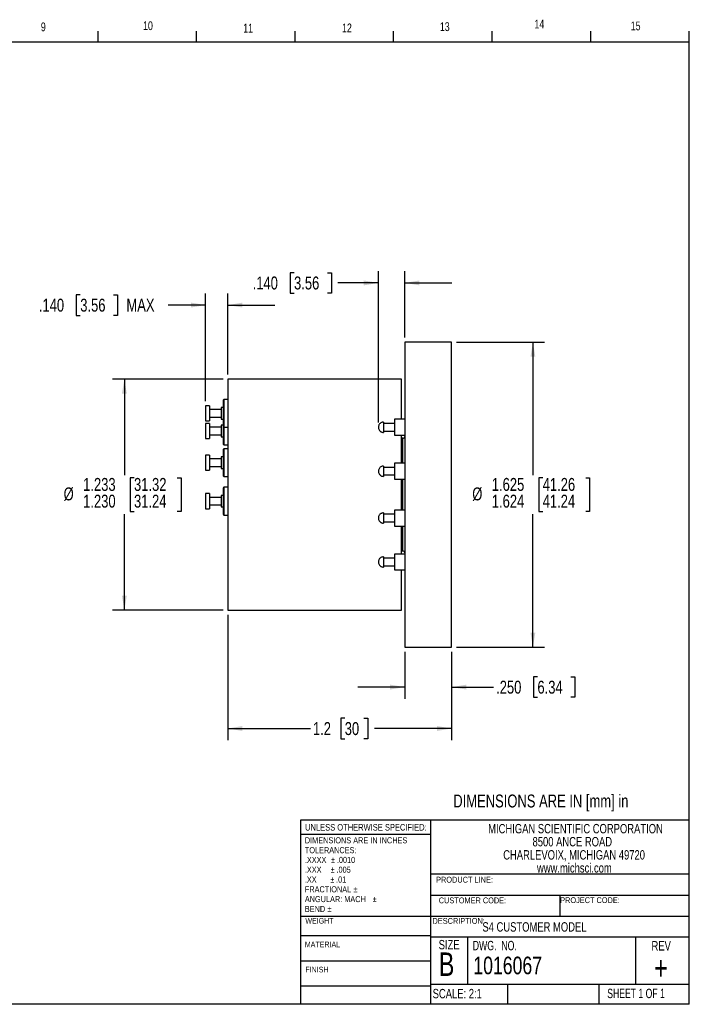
# Model space of a CAD drawing. Header units: inches. Extents: x 0.5 to 16.4, y 0.4 to 10.9.
# Tile 12 of 12: x 9.2 to 16.4, y 0.4 to 10.9. Entities that reach past the tile are written whole.
import ezdxf

# ---------------------------------------------------------------- set-up
doc = ezdxf.new("R2010")
doc.units = ezdxf.units.IN
doc.header["$MEASUREMENT"] = 0
for name, color, linetype in [('BORDER', 1, 'Continuous'), ('DIMENSIONS', 150, 'Continuous'), ('OBJECT', 1, 'Continuous'), ('TEXT', 7, 'Continuous')]:
    doc.layers.add(name, color=color, linetype=linetype)
doc.styles.add('SLDTEXTSTYLE0', font='TXT', dxfattribs={"width": 0.75})
doc.styles.add('SLDTEXTSTYLE1', font='TXT', dxfattribs={"width": 0.694444})
doc.styles.add('SLDTEXTSTYLE2', font='TXT', dxfattribs={"width": 0.6875})
doc.dimstyles.new('SLDDIMSTYLE2', dxfattribs={"dimtxt": 0.137795, "dimasz": 0.156, "dimexe": 0, "dimexo": 0.0625, "dimgap": 0.034449, "dimtad": 0, "dimtih": 1, "dimtoh": 1, "dimdec": 3, "dimlfac": 0.5, "dimrnd": 1e-09, "dimzin": 4, "dimdsep": 46, "dimtxsty": 'SLDTEXTSTYLE0', "dimsah": 1, "dimcen": 0.09, "dimadec": 0, "dimazin": 1, "dimlim": 1, "dimtp": 0.003, "dimtfac": 1, "dimtdec": 3, "dimtofl": 0, "dimtmove": 0, "dimatfit": 3, "dimfxl": 0, "dimfrac": 2, "dimtolj": 1, "dimtzin": 12, "dimarcsym": 0})
doc.dimstyles.new('SLDDIMSTYLE3', dxfattribs={"dimtxt": 0.137795, "dimasz": 0.156, "dimexe": 0, "dimexo": 0.0625, "dimgap": 0.034449, "dimtad": 0, "dimtih": 1, "dimtoh": 1, "dimdec": 3, "dimlfac": 0.5, "dimrnd": 1e-09, "dimzin": 12, "dimdsep": 46, "dimtxsty": 'SLDTEXTSTYLE0', "dimsah": 1, "dimcen": 0.09, "dimadec": 0, "dimazin": 3, "dimlim": 1, "dimtm": 0.001, "dimtfac": 1, "dimtdec": 3, "dimtofl": 0, "dimtmove": 0, "dimatfit": 3, "dimfxl": 0, "dimfrac": 2, "dimtolj": 1, "dimtzin": 12, "dimarcsym": 0})
doc.dimstyles.new('SLDDIMSTYLE4', dxfattribs={"dimtxt": 0.137795, "dimasz": 0.156, "dimexe": 0, "dimexo": 0.0625, "dimgap": 0.034449, "dimtad": 0, "dimtih": 1, "dimtoh": 1, "dimdec": 1, "dimlfac": 0.5, "dimrnd": 1e-09, "dimzin": 12, "dimdsep": 46, "dimtxsty": 'SLDTEXTSTYLE0', "dimsah": 1, "dimcen": 0.09, "dimadec": 0, "dimazin": 3, "dimtfac": 1, "dimtdec": 3, "dimtofl": 0, "dimtmove": 0, "dimatfit": 3, "dimfxl": 0, "dimfrac": 2, "dimtolj": 1, "dimtzin": 12, "dimarcsym": 0})
doc.dimstyles.new('SLDDIMSTYLE5', dxfattribs={"dimtxt": 0.137795, "dimasz": 0.156, "dimexe": 0, "dimexo": 0.0625, "dimgap": 0.034449, "dimtad": 0, "dimtih": 1, "dimtoh": 1, "dimdec": 3, "dimlfac": 0.5, "dimrnd": 1e-09, "dimzin": 4, "dimdsep": 46, "dimtxsty": 'SLDTEXTSTYLE0', "dimsah": 1, "dimcen": 0.09, "dimadec": 0, "dimazin": 1, "dimtfac": 1, "dimtdec": 3, "dimtmove": 0, "dimatfit": 0, "dimfxl": 0, "dimfrac": 2, "dimtolj": 1, "dimtzin": 12, "dimarcsym": 0})

# ---------------------------------------------------------------- blocks, each defined once
blk = doc.blocks.new('SW_NOTE_0')
at = {"layer": 'DIMENSIONS', "color": 0, "attachment_point": 1, "style": 'SLDTEXTSTYLE0'}
for s, insert, char_height in [('Details and specifications provided in this document are purely for informational purposes and are subject to alterations. No liability', (0, 0.175), 0.135417), ('is accepted for errors or omissions. ©2020 Michigan Scientific Corporation', (0, -0.045), 0.13542)]:
    blk.add_mtext(s, dxfattribs=dict(at, insert=insert, char_height=char_height))
blk = doc.blocks.new('SW_NOTE_0_1')
at = {"layer": 'TEXT', "color": 0, "char_height": 0.065, "attachment_point": 1, "style": 'SLDTEXTSTYLE0'}
for s, insert in [('DIMENSIONS ARE IN INCHES', (0, 0.084)), ('TOLERANCES:', (0, -0.021)), ('.XXXX', (0, -0.125)), ('%%p', (0.279, -0.125)), ('.0010', (0.341, -0.125)), ('.XXX', (0, -0.229)), ('%%p', (0.275, -0.229)), ('.005', (0.337, -0.229)), ('.XX', (0, -0.334)), ('%%p', (0.271, -0.334)), ('.01', (0.333, -0.334)), ('FRACTIONAL', (0, -0.438)), ('%%p', (0.518, -0.438)), ('ANGULAR: MACH', (0, -0.542)), ('%%p', (0.723, -0.542)), ('BEND', (0, -0.647)), ('%%p', (0.242, -0.647))]:
    blk.add_mtext(s, dxfattribs=dict(at, insert=insert))
blk = doc.blocks.new('SW_NOTE_0_2')
at = {"layer": 'TEXT', "color": 0, "char_height": 0.1, "attachment_point": 2, "style": 'SLDTEXTSTYLE0'}
for s, insert in [('MICHIGAN SCIENTIFIC CORPORATION', (1.219, 0.129)), ('8500 ANCE ROAD', (1.185, -0.01)), ('CHARLEVOIX, MICHIGAN 49720', (1.204, -0.15)), ('www.michsci.com', (1.207, -0.289))]:
    blk.add_mtext(s, dxfattribs=dict(at, insert=insert))
blk = doc.blocks.new('_D_1')
at = {"layer": 'DIMENSIONS'}
for p, q in [((11.409, 7.049), (10.232, 7.049)), ((10.357, 7.049), (10.357, 6.026)), ((10.46, 5.998), (10.418, 5.998)), ((10.418, 5.998), (10.418, 5.641)), ((10.919, 5.998), (10.961, 5.998)), ((10.961, 5.998), (10.961, 5.641)), ((10.357, 4.589), (10.357, 5.613)), ((10.418, 5.641), (10.46, 5.641)), ((10.961, 5.641), (10.919, 5.641)), ((11.409, 4.589), (10.232, 4.589))]:
    blk.add_line(p, q, dxfattribs=at)
for points in [[(10.357, 7.049), (10.331, 6.893), (10.383, 6.893)], [(10.357, 4.589), (10.383, 4.745), (10.331, 4.745)]]:
    blk.add_solid(points, dxfattribs=at)
at = {"layer": 'DIMENSIONS', "char_height": 0.1378, "attachment_point": 1, "style": 'SLDTEXTSTYLE0'}
for s, insert in [('1.233', (9.918, 5.997)), ('31.32', (10.46, 5.997)), ('%%c', (9.71, 5.896)), ('1.230', (9.918, 5.819)), ('31.24', (10.46, 5.819))]:
    blk.add_mtext(s, dxfattribs=dict(at, insert=insert))
blk = doc.blocks.new('_D_2')
at = {"layer": 'DIMENSIONS'}
for p, q in [((13.894, 7.444), (14.835, 7.444)), ((14.71, 7.444), (14.71, 6.026)), ((14.814, 5.998), (14.772, 5.998)), ((14.772, 5.998), (14.772, 5.641)), ((15.272, 5.998), (15.314, 5.998)), ((15.314, 5.998), (15.314, 5.641)), ((14.71, 4.195), (14.71, 5.613)), ((14.772, 5.641), (14.814, 5.641)), ((15.314, 5.641), (15.272, 5.641)), ((13.894, 4.195), (14.835, 4.195))]:
    blk.add_line(p, q, dxfattribs=at)
for points in [[(14.71, 7.444), (14.684, 7.288), (14.736, 7.288)], [(14.71, 4.195), (14.736, 4.351), (14.684, 4.351)]]:
    blk.add_solid(points, dxfattribs=at)
at = {"layer": 'DIMENSIONS', "char_height": 0.1378, "attachment_point": 1, "style": 'SLDTEXTSTYLE0'}
for s, insert in [('1.625', (14.272, 5.997)), ('41.26', (14.814, 5.997)), ('%%c', (14.064, 5.896)), ('1.624', (14.272, 5.819)), ('41.24', (14.814, 5.819))]:
    blk.add_mtext(s, dxfattribs=dict(at, insert=insert))
blk = doc.blocks.new('_D_3')
at = {"layer": 'DIMENSIONS'}
for p, q in [((11.459, 4.539), (11.459, 3.204)), ((13.844, 4.145), (13.844, 3.204)), ((12.705, 3.438), (12.663, 3.438)), ((12.663, 3.438), (12.663, 3.219)), ((12.909, 3.438), (12.951, 3.438)), ((12.951, 3.438), (12.951, 3.219)), ((11.459, 3.329), (12.339, 3.329)), ((13.844, 3.329), (13.021, 3.329)), ((12.663, 3.219), (12.705, 3.219)), ((12.951, 3.219), (12.909, 3.219))]:
    blk.add_line(p, q, dxfattribs=at)
for points in [[(11.459, 3.329), (11.615, 3.303), (11.615, 3.355)], [(13.844, 3.329), (13.688, 3.355), (13.688, 3.303)]]:
    blk.add_solid(points, dxfattribs=at)
at = {"layer": 'DIMENSIONS', "char_height": 0.1378, "attachment_point": 1, "style": 'SLDTEXTSTYLE0'}
for s, insert in [('1.2', (12.366, 3.397)), ('30', (12.705, 3.397))]:
    blk.add_mtext(s, dxfattribs=dict(at, insert=insert))
blk = doc.blocks.new('_D_4')
at = {"layer": 'DIMENSIONS'}
for p, q in [((9.887, 7.947), (9.845, 7.947)), ((9.845, 7.947), (9.845, 7.728)), ((10.243, 7.947), (10.285, 7.947)), ((10.285, 7.947), (10.285, 7.728)), ((11.223, 6.815), (11.223, 7.963)), ((11.459, 7.099), (11.459, 7.963)), ((11.223, 7.838), (10.822, 7.838)), ((11.459, 7.838), (11.959, 7.838)), ((9.845, 7.728), (9.887, 7.728)), ((10.285, 7.728), (10.243, 7.728))]:
    blk.add_line(p, q, dxfattribs=at)
for points in [[(11.223, 7.838), (11.067, 7.864), (11.067, 7.812)], [(11.459, 7.838), (11.615, 7.812), (11.615, 7.864)]]:
    blk.add_solid(points, dxfattribs=at)
at = {"layer": 'DIMENSIONS', "char_height": 0.1378, "attachment_point": 1, "style": 'SLDTEXTSTYLE0'}
for s, insert in [('.140', (9.446, 7.906)), ('3.56', (9.887, 7.906)), ('MAX', (10.379, 7.906))]:
    blk.add_mtext(s, dxfattribs=dict(at, insert=insert))
blk = doc.blocks.new('_D_5')
at = {"layer": 'DIMENSIONS'}
for p, q in [((12.165, 8.183), (12.123, 8.183)), ((12.123, 8.183), (12.123, 7.964)), ((12.521, 8.183), (12.563, 8.183)), ((12.563, 8.183), (12.563, 7.964)), ((13.064, 6.587), (13.064, 8.199)), ((13.345, 7.494), (13.345, 8.199)), ((13.064, 8.074), (12.633, 8.074)), ((13.345, 8.074), (13.845, 8.074)), ((12.123, 7.964), (12.165, 7.964)), ((12.563, 7.964), (12.521, 7.964))]:
    blk.add_line(p, q, dxfattribs=at)
for points in [[(13.064, 8.074), (12.908, 8.1), (12.908, 8.048)], [(13.345, 8.074), (13.501, 8.048), (13.501, 8.1)]]:
    blk.add_solid(points, dxfattribs=at)
at = {"layer": 'DIMENSIONS', "char_height": 0.1378, "attachment_point": 1, "style": 'SLDTEXTSTYLE0'}
for s, insert in [('.140', (11.724, 8.142)), ('3.56', (12.165, 8.142))]:
    blk.add_mtext(s, dxfattribs=dict(at, insert=insert))
blk = doc.blocks.new('_D_6')
at = {"layer": 'DIMENSIONS'}
for p, q in [((13.345, 4.145), (13.345, 3.645)), ((13.844, 4.145), (13.844, 3.645)), ((14.758, 3.879), (14.716, 3.879)), ((14.716, 3.879), (14.716, 3.661)), ((15.114, 3.879), (15.156, 3.879)), ((15.156, 3.879), (15.156, 3.661)), ((13.345, 3.77), (12.845, 3.77)), ((13.844, 3.77), (14.29, 3.77)), ((14.716, 3.661), (14.758, 3.661)), ((15.156, 3.661), (15.114, 3.661))]:
    blk.add_line(p, q, dxfattribs=at)
for points in [[(13.345, 3.77), (13.189, 3.796), (13.189, 3.744)], [(13.844, 3.77), (14, 3.744), (14, 3.796)]]:
    blk.add_solid(points, dxfattribs=at)
at = {"layer": 'DIMENSIONS', "char_height": 0.1378, "attachment_point": 1, "style": 'SLDTEXTSTYLE0'}
for s, insert in [('.250', (14.318, 3.838)), ('6.34', (14.758, 3.838))]:
    blk.add_mtext(s, dxfattribs=dict(at, insert=insert))

msp = doc.modelspace()

# ---------------------------------------------------------------- linework, layer by layer
at = {"layer": 'BORDER'}
for p, q in [((10.0763, 10.6421), (10.0763, 10.754)), ((11.1263, 10.6421), (11.1263, 10.754)), ((12.1763, 10.6421), (12.1763, 10.754)), ((13.2263, 10.6421), (13.2263, 10.754)), ((14.2763, 10.6421), (14.2763, 10.754)), ((15.3263, 10.6421), (15.3263, 10.754)), ((16.3763, 10.6421), (16.3763, 10.754)), ((0.6263, 10.6421), (16.3763, 10.6421)), ((16.3763, 0.3921), (16.3763, 10.6421)), ((12.2361, 0.3921), (12.2361, 2.3554)), ((12.2361, 2.3554), (13.6175, 2.3554)), ((13.6175, 2.3554), (13.6175, 0.3921)), ((13.6175, 2.3554), (13.6175, 0.3921)), ((13.6175, 2.201), (12.2361, 2.201)), ((13.6175, 1.78), (16.3763, 1.78)), ((13.6175, 1.5553), (16.3763, 1.5553)), ((14.9969, 1.5553), (14.9969, 1.331)), ((12.2361, 0.3921), (12.2361, 1.4179)), ((12.2361, 1.3313), (13.6175, 1.3313)), ((13.6175, 1.331), (16.3763, 1.331)), ((12.2361, 1.1247), (13.6175, 1.1247)), ((13.6175, 1.1119), (16.3763, 1.1119)), ((14.0131, 1.1119), (14.0131, 0.605)), ((15.8043, 1.1119), (15.8043, 0.605)), ((12.2361, 0.8547), (13.6175, 0.8547)), ((12.2361, 0.5873), (13.6175, 0.5873)), ((13.6175, 0.605), (16.3763, 0.605)), ((14.4407, 0.605), (14.4407, 0.3921)), ((15.4126, 0.605), (15.4126, 0.3921)), ((16.3763, 0.3921), (0.6263, 0.3921))]:
    msp.add_line(p, q, dxfattribs=at)
at = {"layer": 'OBJECT', "linetype": 'Continuous', "lineweight": 25}
for p, q in [((13.8437, 7.4439), (13.3447, 7.4439)), ((13.3447, 7.4439), (13.3447, 4.1949)), ((13.8437, 4.1949), (13.8437, 7.4439)), ((13.3087, 7.0494), (11.4587, 7.0494)), ((11.4587, 7.0494), (11.4587, 5.8194)), ((13.3087, 6.6219), (13.3087, 7.0494)), ((11.4176, 6.8329), (11.4087, 6.8239)), ((11.4087, 6.8239), (11.4087, 6.5458)), ((11.4587, 6.8329), (11.4176, 6.8329)), ((11.4176, 6.8329), (11.4176, 6.5369)), ((11.2627, 6.7649), (11.2227, 6.7649)), ((11.2227, 6.7649), (11.2227, 6.6049)), ((11.2627, 6.7649), (11.2627, 6.6049)), ((11.3867, 6.7249), (11.2627, 6.7249)), ((11.4087, 6.7462), (11.3867, 6.7462)), ((11.3867, 6.7462), (11.3867, 6.6235)), ((11.2627, 6.6449), (11.3867, 6.6449)), ((11.3867, 6.6235), (11.4087, 6.6235)), ((13.3447, 6.6219), (13.2337, 6.6219)), ((13.2337, 6.6219), (13.2337, 6.5369)), ((11.2227, 6.6049), (11.2627, 6.6049)), ((11.2627, 6.5763), (11.2227, 6.5763)), ((11.2227, 6.5763), (11.2227, 6.4963)), ((11.2627, 6.5763), (11.2627, 6.4963)), ((11.3867, 6.5363), (11.2627, 6.5363)), ((11.4087, 6.5576), (11.3867, 6.5576)), ((11.3867, 6.5576), (11.3867, 6.4963)), ((11.4087, 6.5458), (11.4176, 6.5369)), ((11.4087, 6.5458), (11.4087, 6.3572)), ((11.4176, 6.5369), (11.4587, 6.5369)), ((11.4176, 6.5369), (11.4176, 6.4963)), ((13.1187, 6.5919), (13.1187, 6.5061)), ((13.2337, 6.5769), (13.1187, 6.5769)), ((13.1187, 6.5061), (13.1187, 6.4819)), ((13.2337, 6.5369), (13.2337, 6.4519)), ((11.2227, 6.4963), (11.2227, 6.4163)), ((11.2227, 6.4163), (11.2627, 6.4163)), ((11.2627, 6.4963), (11.2627, 6.4163)), ((11.2627, 6.4563), (11.3867, 6.4563)), ((11.3867, 6.4963), (11.3867, 6.4349)), ((11.3867, 6.4349), (11.4087, 6.4349)), ((11.4176, 6.4963), (11.4176, 6.3483)), ((13.1187, 6.4969), (13.2337, 6.4969)), ((13.2337, 6.4519), (13.3447, 6.4519)), ((13.3087, 6.1536), (13.3087, 6.4519)), ((13.3247, 6.4194), (13.3087, 6.4194)), ((13.3247, 6.1536), (13.3247, 6.4194)), ((11.4087, 6.3572), (11.4176, 6.3483)), ((11.4176, 6.3082), (11.4087, 6.2992)), ((11.4087, 6.2992), (11.4087, 6.0211)), ((11.4176, 6.3483), (11.4587, 6.3483)), ((11.4587, 6.3082), (11.4176, 6.3082)), ((11.4176, 6.3082), (11.4176, 6.0122)), ((11.2627, 6.2402), (11.2227, 6.2402)), ((11.2227, 6.2402), (11.2227, 6.0802)), ((11.2627, 6.2402), (11.2627, 6.0802)), ((11.3867, 6.2002), (11.2627, 6.2002)), ((11.4087, 6.2215), (11.3867, 6.2215)), ((11.3867, 6.2215), (11.3867, 6.0988)), ((11.2627, 6.1202), (11.3867, 6.1202)), ((11.3867, 6.0988), (11.4087, 6.0988)), ((13.1187, 6.1236), (13.1187, 6.1171)), ((13.1187, 6.1171), (13.1187, 6.0136)), ((13.2337, 6.1086), (13.1187, 6.1086)), ((13.3447, 6.1536), (13.2337, 6.1536)), ((13.2337, 6.1536), (13.2337, 6.0686)), ((11.2227, 6.0802), (11.2627, 6.0802)), ((11.4087, 6.0211), (11.4176, 6.0122)), ((11.4176, 6.0122), (11.4587, 6.0122)), ((13.1187, 6.0286), (13.2337, 6.0286)), ((13.2337, 6.0686), (13.2337, 5.9836)), ((13.2337, 5.9836), (13.3447, 5.9836)), ((13.3087, 5.8194), (13.3087, 5.9836)), ((13.3247, 5.6552), (13.3247, 5.9836)), ((11.4176, 5.8978), (11.4087, 5.8888)), ((11.4087, 5.8888), (11.4087, 5.6107)), ((11.4587, 5.8978), (11.4176, 5.8978)), ((11.4176, 5.8978), (11.4176, 5.7498)), ((11.2627, 5.8298), (11.2227, 5.8298)), ((11.2227, 5.8298), (11.2227, 5.7498)), ((11.2627, 5.8298), (11.2627, 5.7498)), ((11.3867, 5.7898), (11.2627, 5.7898)), ((11.4087, 5.8111), (11.3867, 5.8111)), ((11.3867, 5.8111), (11.3867, 5.7498)), ((11.4587, 5.8194), (11.4587, 4.5894)), ((13.3087, 5.6552), (13.3087, 5.8194)), ((11.2227, 5.7498), (11.2227, 5.6698)), ((11.2227, 5.6698), (11.2627, 5.6698)), ((11.2627, 5.7498), (11.2627, 5.6698)), ((11.2627, 5.7098), (11.3867, 5.7098)), ((11.3867, 5.7498), (11.3867, 5.6884)), ((11.3867, 5.6884), (11.4087, 5.6884)), ((11.4176, 5.7498), (11.4176, 5.6018)), ((11.4087, 5.6107), (11.4176, 5.6018)), ((11.4176, 5.6018), (11.4587, 5.6018)), ((13.1187, 5.6252), (13.1187, 5.533)), ((13.2337, 5.6102), (13.1187, 5.6102)), ((13.3447, 5.6552), (13.2337, 5.6552)), ((13.2337, 5.6552), (13.2337, 5.5702)), ((13.2337, 5.5702), (13.2337, 5.4852)), ((13.1187, 5.533), (13.1187, 5.5152)), ((13.1187, 5.5302), (13.2337, 5.5302)), ((13.2337, 5.4852), (13.3447, 5.4852)), ((13.3087, 5.1869), (13.3087, 5.4852)), ((13.3247, 5.2194), (13.3247, 5.4852)), ((13.1187, 5.1569), (13.1187, 5.0934)), ((13.2337, 5.1419), (13.1187, 5.1419)), ((13.3447, 5.1869), (13.2337, 5.1869)), ((13.2337, 5.1869), (13.2337, 5.1019)), ((13.3087, 5.2194), (13.3247, 5.2194)), ((13.1187, 5.0934), (13.1187, 5.0469)), ((13.1187, 5.0619), (13.2337, 5.0619)), ((13.2337, 5.1019), (13.2337, 5.0169)), ((13.2337, 5.0169), (13.3447, 5.0169)), ((13.3087, 4.5894), (13.3087, 5.0169)), ((11.4587, 4.5894), (13.3087, 4.5894)), ((13.3447, 4.1949), (13.8437, 4.1949))]:
    msp.add_line(p, q, dxfattribs=at)
at = {"layer": 'OBJECT'}
msp.add_line((13.6175, 2.3554), (16.3763, 2.3554), dxfattribs=at)
at = {"layer": 'OBJECT', "linetype": 'Continuous', "lineweight": 25}
for centre, start, end in [((13.3247, 6.4394), 270, 0), ((13.3247, 5.1994), 0, 90)]:
    msp.add_arc(centre, 0.02, start, end, dxfattribs=at)
for points, knots in [([(13.1187, 6.5919), (13.1132, 6.5915), (13.1055, 6.5908), (13.0947, 6.5867), (13.0856, 6.5814), (13.0763, 6.5728), (13.0687, 6.5613), (13.0639, 6.5472), (13.0631, 6.5313), (13.067, 6.5158), (13.075, 6.5023), (13.0849, 6.4929), (13.095, 6.487), (13.1059, 6.4828), (13.1139, 6.4823), (13.1187, 6.4819)], [0, 0, 0, 0, 0.0939141, 0.1340981, 0.2015211, 0.2740316, 0.3538931, 0.4394415, 0.5300556, 0.6260206, 0.7140939, 0.7990229, 0.8604427, 0.9175229, 1, 1, 1, 1]), ([(13.1187, 6.1236), (13.113, 6.1231), (13.1048, 6.1224), (13.0932, 6.1177), (13.0833, 6.1115), (13.0735, 6.1011), (13.0663, 6.0876), (13.063, 6.072), (13.0644, 6.0557), (13.0704, 6.0407), (13.0802, 6.0283), (13.0913, 6.0204), (13.1042, 6.0148), (13.1131, 6.0141), (13.1187, 6.0136)], [0, 0, 0, 0, 0.0975869, 0.1419087, 0.2173075, 0.2996933, 0.3881175, 0.479729, 0.5733954, 0.6690812, 0.7578266, 0.8446703, 0.9039882, 1, 1, 1, 1]), ([(13.1187, 5.6252), (13.1131, 5.6248), (13.1051, 5.6241), (13.094, 5.6196), (13.0848, 5.6142), (13.0754, 5.605), (13.0679, 5.593), (13.0635, 5.5784), (13.0634, 5.5623), (13.068, 5.5469), (13.0766, 5.5338), (13.0867, 5.5249), (13.0969, 5.5194), (13.1072, 5.516), (13.1146, 5.5155), (13.1187, 5.5152)], [0, 0, 0, 0, 0.097162, 0.1381563, 0.2073549, 0.2821497, 0.3643215, 0.4517958, 0.5436204, 0.6398952, 0.7280899, 0.8131889, 0.8707982, 0.9295527, 1, 1, 1, 1]), ([(13.1187, 5.1569), (13.1131, 5.1564), (13.1052, 5.1558), (13.0944, 5.1515), (13.0855, 5.1464), (13.0765, 5.1379), (13.069, 5.1268), (13.0641, 5.1132), (13.063, 5.0976), (13.0665, 5.0821), (13.0741, 5.0686), (13.0837, 5.0588), (13.0936, 5.0526), (13.1049, 5.048), (13.1134, 5.0473), (13.1187, 5.0469)], [0, 0, 0, 0, 0.0964367, 0.1362103, 0.2025853, 0.2729943, 0.3501945, 0.4331691, 0.5221341, 0.618216, 0.7057844, 0.7893199, 0.8525415, 0.9082906, 1, 1, 1, 1])]:
    msp.add_open_spline(points, degree=3, knots=knots, dxfattribs=at)

# ---------------------------------------------------------------- block references
at = {"layer": 'DIMENSIONS'}
msp.add_blockref('SW_NOTE_0', (0.7822, 0.7113), dxfattribs=at)
at = {"layer": 'TEXT'}
for name, p in [('SW_NOTE_0_2', (13.9446, 2.1836)), ('SW_NOTE_0_1', (12.28, 2.0872))]:
    msp.add_blockref(name, p, dxfattribs=at)

# ---------------------------------------------------------------- texts
at = {"layer": 'DIMENSIONS', "insert": (13.8616, 2.6259), "char_height": 0.137795, "attachment_point": 1, "style": 'SLDTEXTSTYLE0'}
msp.add_mtext('DIMENSIONS ARE IN [mm] in', dxfattribs=at)
at = {"layer": 'TEXT', "attachment_point": 1}
for s, insert, char_height, style in [('9', (9.4675, 10.8473), 0.0937, 'SLDTEXTSTYLE0'), ('9', (9.4675, 10.8473), 0.0937, 'SLDTEXTSTYLE0'), ('10', (10.5563, 10.8599), 0.09375, 'SLDTEXTSTYLE0'), ('10', (10.5563, 10.8599), 0.09375, 'SLDTEXTSTYLE0'), ('11', (11.6237, 10.8342), 0.09375, 'SLDTEXTSTYLE0'), ('11', (11.6237, 10.8342), 0.09375, 'SLDTEXTSTYLE0'), ('12', (12.676, 10.8361), 0.09375, 'SLDTEXTSTYLE0'), ('12', (12.676, 10.8361), 0.09375, 'SLDTEXTSTYLE0'), ('13', (13.7185, 10.8495), 0.09375, 'SLDTEXTSTYLE0'), ('13', (13.7185, 10.8495), 0.09375, 'SLDTEXTSTYLE0'), ('14', (14.7264, 10.877), 0.09375, 'SLDTEXTSTYLE0'), ('14', (14.7264, 10.877), 0.09375, 'SLDTEXTSTYLE0'), ('15', (15.752, 10.8573), 0.09375, 'SLDTEXTSTYLE0'), ('15', (15.752, 10.8573), 0.09375, 'SLDTEXTSTYLE0'), ('UNLESS OTHERWISE SPECIFIED:', (12.2827, 2.3122), 0.07, 'SLDTEXTSTYLE0'), ('UNLESS OTHERWISE SPECIFIED:', (12.2827, 2.3122), 0.07, 'SLDTEXTSTYLE0'), ('PRODUCT LINE:', (13.6784, 1.7501), 0.0625, 'SLDTEXTSTYLE0'), ('CUSTOMER CODE:', (13.7065, 1.53), 0.0625, 'SLDTEXTSTYLE0'), ('PROJECT CODE:', (15.0003, 1.5324), 0.0625, 'SLDTEXTSTYLE0'), ('WEIGHT', (12.2855, 1.3119), 0.06, 'SLDTEXTSTYLE0'), ('DESCRIPTION:', (13.6403, 1.3116), 0.0625, 'SLDTEXTSTYLE0'), ('S4 CUSTOMER MODEL', (14.1719, 1.2663), 0.1, 'SLDTEXTSTYLE0'), ('MATERIAL', (12.2798, 1.0602), 0.06, 'SLDTEXTSTYLE0'), ('SIZE', (13.7058, 1.0772), 0.1, 'SLDTEXTSTYLE0'), ('DWG.  NO.', (14.0691, 1.0676), 0.1, 'SLDTEXTSTYLE1'), ('REV', (15.9734, 1.065), 0.1, 'SLDTEXTSTYLE0'), ('B', (13.7062, 0.9442), 0.25, 'SLDTEXTSTYLE0'), ('1016067', (14.0753, 0.8996), 0.1875, 'SLDTEXTSTYLE0'), ('+', (16.0009, 0.9045), 0.25, 'SLDTEXTSTYLE0'), ('FINISH', (12.2855, 0.7919), 0.06, 'SLDTEXTSTYLE0'), ('SCALE: 2:1', (13.6418, 0.556), 0.1, 'SLDTEXTSTYLE0'), ('SHEET 1 OF 1', (15.502, 0.558), 0.1, 'SLDTEXTSTYLE2')]:
    msp.add_mtext(s, dxfattribs=dict(at, insert=insert, char_height=char_height, style=style))

# ---------------------------------------------------------------- dimensions: what is measured, and where the dimension line sits
at = {"layer": 'DIMENSIONS'}
for base, p1, p2, dimstyle, picture, middle in [((13.3446671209, 8.0738307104), (13.0636671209, 6.5369094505), (13.3446671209, 7.4439094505), 'SLDDIMSTYLE5', '_D_5', (12.1646358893, 8.0738307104)), ((13.8437, 3.3288), (11.4587, 4.5894), (13.8437, 4.1949), 'SLDDIMSTYLE4', '_D_3', (12.6795, 3.3288)), ((13.8436671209, 3.7699477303), (13.3446671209, 4.1949094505), (13.8436671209, 4.1949094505), 'SLDDIMSTYLE5', '_D_6', (14.7578762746, 3.7699477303))]:
    dim = msp.add_linear_dim(base=base, p1=p1, p2=p2, dimstyle=dimstyle, dxfattribs=at)
    dim.commit()
    dim.dimension.update_dxf_attribs({"geometry": picture, "text_midpoint": middle, "dimtype": 160})
dim = msp.add_linear_dim(base=(11.4587, 7.8376), p1=(11.2227, 6.7649), p2=(11.4587, 7.0494), text='<> MAX', dimstyle='SLDDIMSTYLE5', dxfattribs=at)
dim.commit()
dim.dimension.update_dxf_attribs({"geometry": '_D_4', "text_midpoint": (10.1203, 7.8376), "dimtype": 160})
for base, p1, p2, dimstyle, picture, middle in [((14.7098088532, 7.4439094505), (13.8436671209, 4.1949094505), (13.8436671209, 7.4439094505), 'SLDDIMSTYLE3', '_D_2', (14.7098088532, 5.8194094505)), ((10.3565, 4.5894), (11.4587, 7.0494), (11.4587, 4.5894), 'SLDDIMSTYLE2', '_D_1', (10.3565, 5.8194))]:
    dim = msp.add_linear_dim(base=base, p1=p1, p2=p2, angle=90, text='%%c<>', dimstyle=dimstyle, dxfattribs=at)
    dim.commit()
    dim.dimension.update_dxf_attribs({"geometry": picture, "text_midpoint": middle, "dimtype": 160})

doc.saveas('drawing.dxf')
